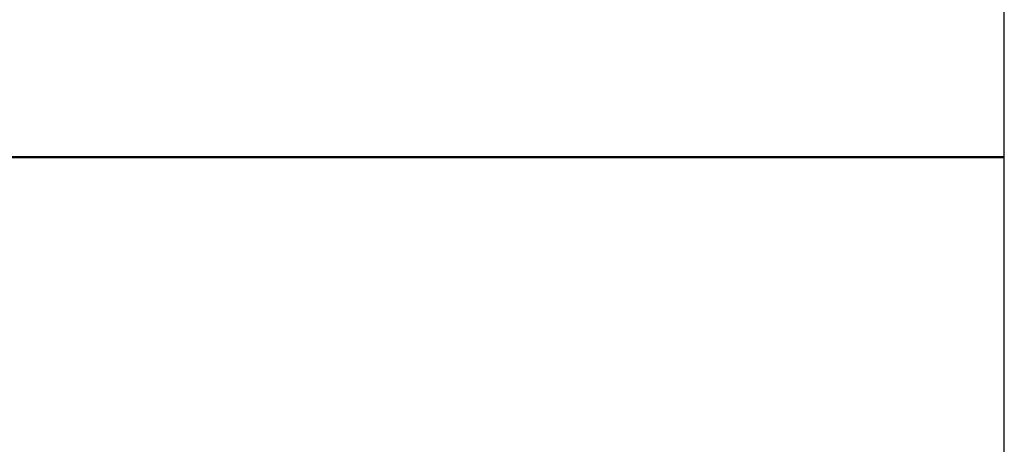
# Model space of a CAD drawing. Header units: millimetres. Extents: x -10668 to 10668, y -400 to 5820.
# Tile 3 of 28: x 3732 to 4080, y 691 to 841. Entities that reach past the tile are written whole.
import ezdxf
from ezdxf.enums import TextEntityAlignment as Align

# ---------------------------------------------------------------- set-up
doc = ezdxf.new("R2010")
doc.units = ezdxf.units.MM
doc.header["$LTSCALE"] = 20
for name, color, linetype, lineweight in [('AM_BOR', 7, 'Continuous', 25), ('Rahmen (ISO)', 7, 'Continuous', 70), ('Titel (ISO)', 7, 'Continuous', 50)]:
    doc.layers.add(name, color=color, linetype=linetype, lineweight=lineweight)
doc.styles.add('Pfeiltext', font='verdana.ttf')
doc.styles.get("Standard").update_dxf_attribs({"font": 'verdana.ttf'})
doc.styles.add('Textstil119', font='verdana.ttf')
doc.styles.add('Textstil120', font='verdana.ttf')
doc.styles.add('Textstil47', font='verdana.ttf')
doc.styles.add('Textstil64', font='verdana.ttf', dxfattribs={"width": 0.800000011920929})
doc.styles.add('Textstil75', font='verdana.ttf')
doc.styles.add('Textstil82', font='verdana.ttf')

# ---------------------------------------------------------------- blocks, each defined once
blk = doc.blocks.new('Ränder wedi_Zeichnungsrahmen')
at = {"layer": 'Rahmen (ISO)', "color": 208, "lineweight": 18, "true_color": 0x400040}
blk.add_line((204.0000000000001, 6.000000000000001), (204, 291), dxfattribs=at)
blk = doc.blocks.new('Schriftfelder wedi Standard - Inch_Zoll ohne Toleranz')
at = {"layer": 'AM_BOR', "color": 7}
blk.add_line((-4.835435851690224, -1.254491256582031), (-4.835435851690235, 53.99550874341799), dxfattribs=at)
at = {"layer": 'Titel (ISO)'}
blk.add_line((-84.03543585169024, 32.34550874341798), (-4.835435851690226, 32.34550874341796), dxfattribs=at)
at = {"layer": 'AM_BOR', "color": 7}
for tag, p, height, style in [('Zeichnungsnummer_001', (-173.2383905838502, 49.43305073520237), 3.00000011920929, 'Textstil75'), ('Artikelnummer_001', (-145.0642880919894, 44.44372461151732), 2.487309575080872, 'Textstil82')]:
    blk.add_attdef(tag, p, '', height=height, dxfattribs=dict(at, style=style))
blk.add_attdef('TITEL_001', (-78.08889433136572, 46.1775772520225), '', height=2.5, dxfattribs=at)
at = {"layer": 'AM_BOR', "color": 7, "style": 'Textstil82'}
blk.add_attdef('PROJEKT', text='', height=2.487309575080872, dxfattribs=at).set_placement((-144.8354355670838, 41.98281831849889), align=Align.TOP_LEFT)
at = {"layer": 'AM_BOR', "color": 7, "style": 'Textstil64', "width": 0.8}
for tag, p in [('ERSTELLUNGSDATUM_001', (-115.1472556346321, 28.69550873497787)), ('KONSTRUKTEUR_001', (-94.00716185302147, 28.67133143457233)), ('ERSTELLUNGSDATUM_001', (-115.3460467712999, 23.55467596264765)), ('KONSTRUKTEUR_001', (-94.00716185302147, 23.37133143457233))]:
    blk.add_attdef(tag, p, '', height=2.000000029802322, dxfattribs=at)
at = {"layer": 'AM_BOR', "color": 7, "style": 'Textstil64', "width": 0.7999999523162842}
for tag, p in [('KONTROLLDATUM', (-108.7354355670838, 19.09550874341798)), ('KONTROLLIERT_VON', (-92.73543585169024, 19.09550874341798))]:
    blk.add_attdef(tag, text='', height=2.000000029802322, dxfattribs=at).set_placement(p, align=Align.MIDDLE_CENTER)
at = {"layer": 'Titel (ISO)', "color": 7, "style": 'Pfeiltext'}
blk.add_attdef('BESCHREIBUNG_001', (-70.66377724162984, 40.38459537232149), '', height=2.000000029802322, dxfattribs=at)
at = {"layer": 'Titel (ISO)'}
for tag, p, height, style in [('Anfänglicher_Ansichtsmaßstab_001', (-64.5021920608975, 33.79346040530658), 2.5, 'Textstil47'), ('REVISIONSNUMMER_001', (-74.87694023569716, -0.5444913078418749), 1.790000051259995, 'Textstil120'), ('STATUS_001', (-52.63301829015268, -0.6250352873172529), 1.790000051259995, 'Textstil120')]:
    blk.add_attdef(tag, p, '', height=height, dxfattribs=dict(at, style=style))
at = {"layer": 'Titel (ISO)', "style": 'Textstil47'}
blk.add_attdef('<MASSE3;>', text='', height=2.5, dxfattribs=at).set_placement((-26.83543585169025, 36.34550874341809), align=Align.TOP_LEFT)
at = {"layer": 'Titel (ISO)', "style": 'Textstil119'}
for tag, p in [('MATERIAL', (-159.8354355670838, 35.345508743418)), ('FIRMA', (-159.8354355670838, 24.74550874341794)), ('Bauvorhaben', (-159.8354355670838, 19.44550874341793))]:
    blk.add_attdef(tag, text='', height=1.889999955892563, dxfattribs=at).set_placement(p, align=Align.TOP_CENTER)

msp = doc.modelspace()

# ---------------------------------------------------------------- block references
at = {"xscale": 20, "yscale": 20, "zscale": 20}
for name, p in [('Ränder wedi_Zeichnungsrahmen', (0, 0)), ('Schriftfelder wedi Standard - Inch_Zoll ohne Toleranz', (4176.708717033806, 145.0898251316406))]:
    msp.add_blockref(name, p, dxfattribs=at)

doc.saveas('drawing.dxf')
